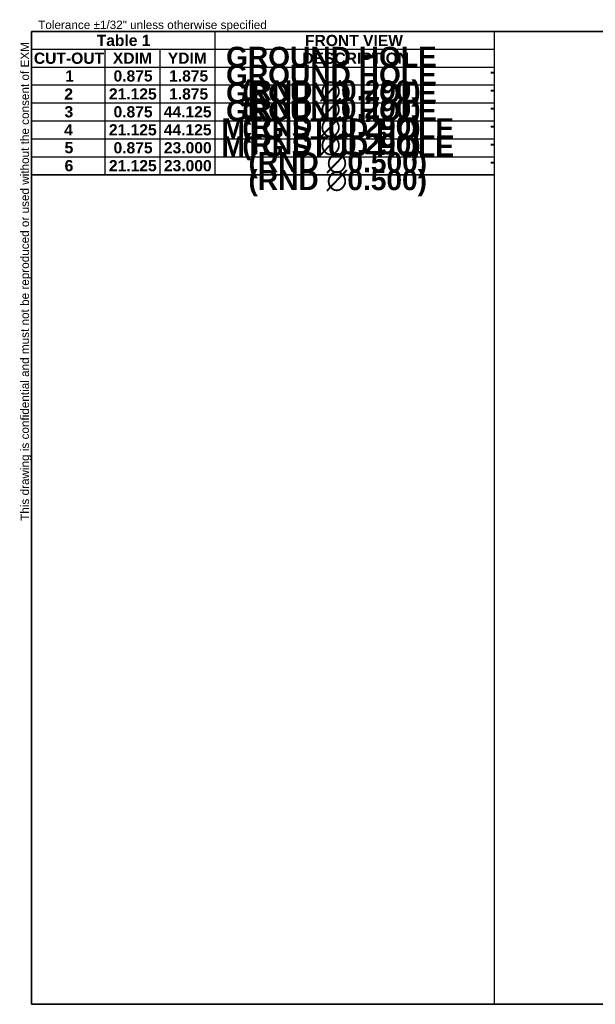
# Model space of a CAD drawing. Header units: inches. Extents: x 3.7 to 94.7, y 2.5 to 61.3.
# Tile 1 of 2: x 3.7 to 38, y 2.5 to 61.2. Entities that reach past the tile are written whole.
import ezdxf

# ---------------------------------------------------------------- set-up
doc = ezdxf.new("R2010")
doc.units = ezdxf.units.IN
doc.header["$LTSCALE"] = 10
doc.header["$MEASUREMENT"] = 0
doc.layers.get('0').update_dxf_attribs({"lineweight": 25})
doc.layers.add('Sketch Geometry(ANSI)', color=7, linetype='Continuous', lineweight=25)
doc.layers.add('Symbols(ANSI)', color=7, linetype='Continuous', lineweight=25)
doc.styles.add('Current-ANSI', font='arial.ttf')
doc.styles.add('Dimension-ANSI', font='arialbd.ttf')

# ---------------------------------------------------------------- blocks, each defined once
blk = doc.blocks.new('Hole Table1')
at = {"layer": 'Symbols(ANSI)'}
for p, q in [((0.438, 9.156), (0.438, 10.692)), ((0.438, 10.692), (5.407, 10.692)), ((5.407, 10.692), (5.407, 9.156)), ((0.438, 10.501), (1.225, 10.501)), ((1.225, 10.501), (1.225, 10.311)), ((1.225, 10.501), (1.816, 10.501)), ((1.225, 10.501), (1.225, 10.311)), ((1.816, 10.501), (1.816, 10.311)), ((1.816, 10.501), (2.406, 10.501)), ((1.816, 10.501), (1.816, 10.311)), ((2.406, 10.501), (2.406, 10.311)), ((2.406, 10.501), (5.407, 10.501)), ((2.406, 10.501), (2.406, 10.311)), ((0.438, 10.311), (1.225, 10.311)), ((0.438, 10.311), (1.225, 10.311)), ((1.225, 10.311), (1.816, 10.311)), ((1.225, 10.311), (1.225, 10.119)), ((1.225, 10.311), (1.816, 10.311)), ((1.225, 10.311), (1.225, 10.119)), ((1.816, 10.311), (2.406, 10.311)), ((1.816, 10.311), (1.816, 10.119)), ((1.816, 10.311), (2.406, 10.311)), ((1.816, 10.311), (1.816, 10.119)), ((2.406, 10.311), (5.407, 10.311)), ((2.406, 10.311), (2.406, 10.119)), ((2.406, 10.311), (5.407, 10.311)), ((2.406, 10.311), (2.406, 10.119)), ((0.438, 10.119), (1.225, 10.119)), ((0.438, 10.119), (1.225, 10.119)), ((1.225, 10.119), (1.816, 10.119)), ((1.225, 10.119), (1.225, 9.926)), ((1.225, 10.119), (1.816, 10.119)), ((1.225, 10.119), (1.225, 9.926)), ((1.816, 10.119), (2.406, 10.119)), ((1.816, 10.119), (1.816, 9.926)), ((1.816, 10.119), (2.406, 10.119)), ((1.816, 10.119), (1.816, 9.926)), ((2.406, 10.119), (5.407, 10.119)), ((2.406, 10.119), (2.406, 9.926)), ((2.406, 10.119), (5.407, 10.119)), ((2.406, 10.119), (2.406, 9.926)), ((0.438, 9.926), (1.225, 9.926)), ((0.438, 9.926), (1.225, 9.926)), ((1.225, 9.926), (1.816, 9.926)), ((1.225, 9.926), (1.225, 9.733)), ((1.225, 9.926), (1.816, 9.926)), ((1.225, 9.926), (1.225, 9.733)), ((1.816, 9.926), (2.406, 9.926)), ((1.816, 9.926), (1.816, 9.733)), ((1.816, 9.926), (2.406, 9.926)), ((1.816, 9.926), (1.816, 9.733)), ((2.406, 9.926), (5.407, 9.926)), ((2.406, 9.926), (2.406, 9.733)), ((2.406, 9.926), (5.407, 9.926)), ((2.406, 9.926), (2.406, 9.733)), ((0.438, 9.733), (1.225, 9.733)), ((0.438, 9.733), (1.225, 9.733)), ((1.225, 9.733), (1.816, 9.733)), ((1.225, 9.733), (1.225, 9.541)), ((1.225, 9.733), (1.816, 9.733)), ((1.225, 9.733), (1.225, 9.541)), ((1.816, 9.733), (2.406, 9.733)), ((1.816, 9.733), (1.816, 9.541)), ((1.816, 9.733), (2.406, 9.733)), ((1.816, 9.733), (1.816, 9.541)), ((2.406, 9.733), (5.407, 9.733)), ((2.406, 9.733), (2.406, 9.541)), ((2.406, 9.733), (5.407, 9.733)), ((2.406, 9.733), (2.406, 9.541)), ((0.438, 9.541), (1.225, 9.541)), ((0.438, 9.541), (1.225, 9.541)), ((1.225, 9.541), (1.816, 9.541)), ((1.225, 9.541), (1.225, 9.348)), ((1.225, 9.541), (1.816, 9.541)), ((1.225, 9.541), (1.225, 9.348)), ((1.816, 9.541), (2.406, 9.541)), ((1.816, 9.541), (1.816, 9.348)), ((1.816, 9.541), (2.406, 9.541)), ((1.816, 9.541), (1.816, 9.348)), ((2.406, 9.541), (5.407, 9.541)), ((2.406, 9.541), (2.406, 9.348)), ((2.406, 9.541), (5.407, 9.541)), ((2.406, 9.541), (2.406, 9.348)), ((0.438, 9.348), (1.225, 9.348)), ((0.438, 9.348), (1.225, 9.348)), ((1.225, 9.348), (1.816, 9.348)), ((1.225, 9.348), (1.225, 9.156)), ((1.225, 9.348), (1.816, 9.348)), ((1.225, 9.348), (1.225, 9.156)), ((1.816, 9.348), (2.406, 9.348)), ((1.816, 9.348), (1.816, 9.156)), ((1.816, 9.348), (2.406, 9.348)), ((1.816, 9.348), (1.816, 9.156)), ((2.406, 9.348), (5.407, 9.348)), ((2.406, 9.348), (2.406, 9.156)), ((2.406, 9.348), (5.407, 9.348)), ((2.406, 9.348), (2.406, 9.156)), ((0.438, 9.156), (1.225, 9.156)), ((5.407, 9.156), (0.438, 9.156)), ((1.225, 9.156), (1.816, 9.156)), ((1.816, 9.156), (2.406, 9.156)), ((2.406, 9.156), (5.407, 9.156))]:
    blk.add_line(p, q, dxfattribs=at)
at = {"layer": 'Symbols(ANSI)', "color": 7, "char_height": 0.12, "attachment_point": 7, "line_spacing_factor": 0.25, "style": 'Dimension-ANSI'}
for s, insert in [('                                          FRONT VIEW', (1.418, 10.534)), ('CUT-OUT', (0.463, 10.344)), ('XDIM', (1.311, 10.346)), ('YDIM', (1.901, 10.346)), ('DESCRIPTION', (3.346, 10.344)), ('1', (0.799, 10.155)), ('0.875', (1.318, 10.154)), ('1.875', (1.915, 10.154)), ('-', (5.361, 10.204)), ('2', (0.79, 9.962)), ('21.125', (1.269, 9.961)), ('1.875', (1.915, 9.961)), ('-', (5.361, 10.011)), ('3', (0.792, 9.769)), ('0.875', (1.318, 9.769)), ('44.125', (1.858, 9.769)), ('-', (5.361, 9.818)), ('4', (0.788, 9.577)), ('21.125', (1.269, 9.576)), ('44.125', (1.858, 9.576)), ('-', (5.361, 9.626)), ('5', (0.793, 9.384)), ('0.875', (1.318, 9.383)), ('23.000', (1.859, 9.383)), ('-', (5.361, 9.433)), ('6', (0.793, 9.191)), ('21.125', (1.269, 9.191)), ('23.000', (1.859, 9.191)), ('-', (5.361, 9.24))]:
    blk.add_mtext(s, dxfattribs=dict(at, insert=insert))
blk = doc.blocks.new('Hole Table2')
at = {"layer": 'Symbols(ANSI)'}
for p, q in [((0.437, 9.156), (0.437, 10.692)), ((0.437, 10.692), (2.406, 10.692)), ((2.406, 10.692), (2.406, 9.156)), ((0.437, 10.501), (1.225, 10.501)), ((1.225, 10.501), (1.225, 10.311)), ((1.225, 10.501), (1.815, 10.501)), ((1.225, 10.501), (1.225, 10.311)), ((1.815, 10.501), (1.815, 10.311)), ((1.815, 10.501), (2.406, 10.501)), ((1.815, 10.501), (1.815, 10.311)), ((0.437, 10.311), (1.225, 10.311)), ((0.437, 10.311), (1.225, 10.311)), ((1.225, 10.311), (1.815, 10.311)), ((1.225, 10.311), (1.225, 10.119)), ((1.225, 10.311), (1.815, 10.311)), ((1.225, 10.311), (1.225, 10.119)), ((1.815, 10.311), (2.406, 10.311)), ((1.815, 10.311), (1.815, 10.119)), ((1.815, 10.311), (2.406, 10.311)), ((1.815, 10.311), (1.815, 10.119)), ((0.437, 10.119), (1.225, 10.119)), ((0.437, 10.119), (1.225, 10.119)), ((1.225, 10.119), (1.815, 10.119)), ((1.225, 10.119), (1.225, 9.926)), ((1.225, 10.119), (1.815, 10.119)), ((1.225, 10.119), (1.225, 9.926)), ((1.815, 10.119), (2.406, 10.119)), ((1.815, 10.119), (1.815, 9.926)), ((1.815, 10.119), (2.406, 10.119)), ((1.815, 10.119), (1.815, 9.926)), ((0.437, 9.926), (1.225, 9.926)), ((0.437, 9.926), (1.225, 9.926)), ((1.225, 9.926), (1.815, 9.926)), ((1.225, 9.926), (1.225, 9.733)), ((1.225, 9.926), (1.815, 9.926)), ((1.225, 9.926), (1.225, 9.733)), ((1.815, 9.926), (2.406, 9.926)), ((1.815, 9.926), (1.815, 9.733)), ((1.815, 9.926), (2.406, 9.926)), ((1.815, 9.926), (1.815, 9.733)), ((0.437, 9.733), (1.225, 9.733)), ((0.437, 9.733), (1.225, 9.733)), ((1.225, 9.733), (1.815, 9.733)), ((1.225, 9.733), (1.225, 9.541)), ((1.225, 9.733), (1.815, 9.733)), ((1.225, 9.733), (1.225, 9.541)), ((1.815, 9.733), (2.406, 9.733)), ((1.815, 9.733), (1.815, 9.541)), ((1.815, 9.733), (2.406, 9.733)), ((1.815, 9.733), (1.815, 9.541)), ((0.437, 9.541), (1.225, 9.541)), ((0.437, 9.541), (1.225, 9.541)), ((1.225, 9.541), (1.815, 9.541)), ((1.225, 9.541), (1.225, 9.348)), ((1.225, 9.541), (1.815, 9.541)), ((1.225, 9.541), (1.225, 9.348)), ((1.815, 9.541), (2.406, 9.541)), ((1.815, 9.541), (1.815, 9.348)), ((1.815, 9.541), (2.406, 9.541)), ((1.815, 9.541), (1.815, 9.348)), ((0.437, 9.348), (1.225, 9.348)), ((0.437, 9.348), (1.225, 9.348)), ((1.225, 9.348), (1.815, 9.348)), ((1.225, 9.348), (1.225, 9.156)), ((1.225, 9.348), (1.815, 9.348)), ((1.225, 9.348), (1.225, 9.156)), ((1.815, 9.348), (2.406, 9.348)), ((1.815, 9.348), (1.815, 9.156)), ((1.815, 9.348), (2.406, 9.348)), ((1.815, 9.348), (1.815, 9.156)), ((0.437, 9.156), (1.225, 9.156)), ((2.406, 9.156), (0.437, 9.156)), ((1.225, 9.156), (1.815, 9.156)), ((1.815, 9.156), (2.406, 9.156))]:
    blk.add_line(p, q, dxfattribs=at)
at = {"layer": 'Symbols(ANSI)', "color": 7, "char_height": 0.12, "attachment_point": 7, "line_spacing_factor": 0.25, "style": 'Dimension-ANSI'}
for s, insert in [('Table 1', (1.137, 10.535)), ('CUT-OUT', (0.462, 10.344)), ('XDIM', (1.311, 10.346)), ('YDIM', (1.901, 10.346)), ('1', (0.799, 10.155)), ('0.875', (1.318, 10.154)), ('1.875', (1.915, 10.154)), ('2', (0.789, 9.962)), ('21.125', (1.268, 9.961)), ('1.875', (1.915, 9.961)), ('3', (0.791, 9.769)), ('0.875', (1.318, 9.769)), ('44.125', (1.858, 9.769)), ('4', (0.788, 9.577)), ('21.125', (1.268, 9.576)), ('44.125', (1.858, 9.576)), ('5', (0.792, 9.384)), ('0.875', (1.318, 9.383)), ('23.000', (1.859, 9.383)), ('6', (0.792, 9.191)), ('21.125', (1.268, 9.191)), ('23.000', (1.859, 9.191))]:
    blk.add_mtext(s, dxfattribs=dict(at, insert=insert))
blk = doc.blocks.new('Borders EXM - B (Inch) - B')
at = {"layer": 'Sketch Geometry(ANSI)', "linetype": 'Continuous', "lineweight": 35}
for p, q in [((16.438, 10.692), (0.437, 10.692)), ((0.437, 10.692), (0.437, 0.255)), ((0.437, 0.255), (16.438, 0.255))]:
    blk.add_line(p, q, dxfattribs=at)
at = {"layer": 'Sketch Geometry(ANSI)'}
blk.add_line((5.407, 10.692), (5.407, 0.255), dxfattribs=at)
at = {"layer": 'Symbols(ANSI)', "color": 7, "insert": (0.509, 10.692), "char_height": 0.09, "attachment_point": 7, "style": 'Current-ANSI'}
blk.add_mtext('Tolerance ±1/32" unless otherwise specified', dxfattribs=at)
at = {"layer": 'Symbols(ANSI)', "color": 7, "insert": (0.437, 5.442), "char_height": 0.09, "attachment_point": 7, "rotation": 90, "style": 'Current-ANSI'}
blk.add_mtext('This drawing is confidential and must not be reproduced or used without the consent of EXM', dxfattribs=at)
at = {"layer": 'Symbols(ANSI)', "color": 7, "style": 'Current-ANSI'}
blk.add_attdef('FILENAME_AND_PATH_001', (6.649, 10.718), '', height=0.09, dxfattribs=at)

msp = doc.modelspace()

# ---------------------------------------------------------------- block references
at = {"xscale": 5.555555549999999, "yscale": 5.555555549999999, "zscale": 5.555555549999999}
msp.add_blockref('Borders EXM - B (Inch) - B', (1.9444, 1.1313), dxfattribs=at)
at = {"layer": 'Symbols(ANSI)', "xscale": 5.555555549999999, "yscale": 5.555555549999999, "zscale": 5.555555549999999}
for name in ['Hole Table2', 'Hole Table1']:
    msp.add_blockref(name, (1.9444, 1.1313), dxfattribs=at)

# ---------------------------------------------------------------- texts
at = {"layer": 'Symbols(ANSI)', "color": 7, "char_height": 0.666667, "attachment_point": 5, "style": 'Dimension-ANSI'}
for s, insert, width in [('{\\fArial|b1|i0;\\H1.2000;GROUND HOLE (RND \\fAIGDT|b0|i0;\\H1.2000;n\\fArial|b1|i0;\\H1.2000;0.290)}', (22.2665, 57.8425), 13.215495), ('{\\fArial|b1|i0;\\H1.2000;GROUND HOLE (RND \\fAIGDT|b0|i0;\\H1.2000;n\\fArial|b1|i0;\\H1.2000;0.290)}', (22.2641, 56.7656), 13.215495), ('{\\fArial|b1|i0;\\H1.2000;GROUND HOLE (RND \\fAIGDT|b0|i0;\\H1.2000;n\\fArial|b1|i0;\\H1.2000;0.290)}', (22.2657, 55.694), 13.215495), ('{\\fArial|b1|i0;\\H1.2000;GROUND HOLE (RND \\fAIGDT|b0|i0;\\H1.2000;n\\fArial|b1|i0;\\H1.2000;0.290)}', (22.2674, 54.6326), 13.215495), ('{\\fArial|b1|i0;\\H1.2000;MTG STUD HOLE (RND \\fAIGDT|b0|i0;\\H1.2000;n\\fArial|b1|i0;\\H1.2000;0.500)}', (22.6481, 53.5672), 13.939581), ('{\\fArial|b1|i0;\\H1.2000;MTG STUD HOLE (RND \\fAIGDT|b0|i0;\\H1.2000;n\\fArial|b1|i0;\\H1.2000;0.500)}', (22.6437, 52.4964), 13.939581)]:
    msp.add_mtext(s, dxfattribs=dict(at, insert=insert, width=width))

doc.saveas('drawing.dxf')
